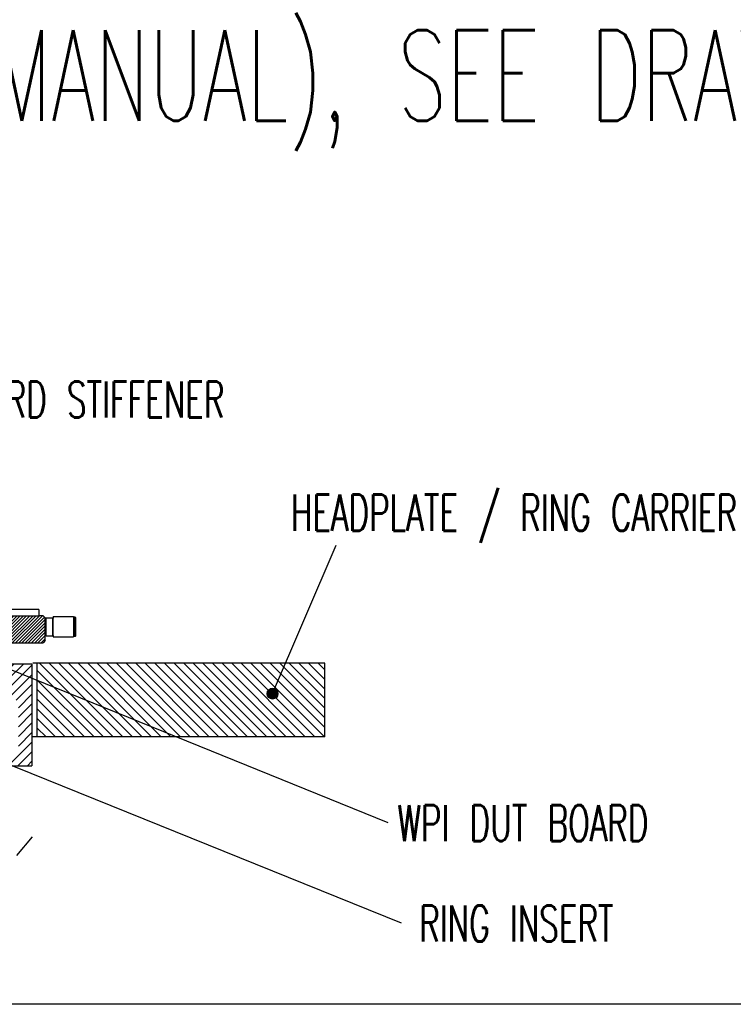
# Model space of a CAD drawing. Extents: x -1763 to 4575, y -3429 to 1051.
# Tile 141 of 193: x 3374 to 3689, y -2620 to -2185. Entities that reach past the tile are written whole.
import ezdxf

# ---------------------------------------------------------------- set-up
doc = ezdxf.new("R2010")
doc.units = 0
doc.linetypes.add('DASHED', pattern=[15, 7, -8])
doc.layers.get('0').update_dxf_attribs({"linetype": 'CONTINUOUS'})
doc.layers.add('1', color=7, linetype='CONTINUOUS')
doc.styles.add('CONVERTER_2', font='txt.shx', dxfattribs={"width": 0.63})
doc.dimstyles.get("Standard").update_dxf_attribs({"dimtxt": 0.18, "dimasz": 0.18, "dimexe": 0.18, "dimexo": 0.0625, "dimgap": 0.09, "dimtad": 0, "dimtih": 1, "dimtoh": 1, "dimdec": 4, "dimzin": 0, "dimtxsty": 'STANDARD', "dimcen": 0.09, "dimazin": 3, "dimtfac": 1, "dimtdec": 4, "dimtofl": 0, "dimtmove": 0, "dimatfit": 3, "dimtolj": 1, "dimtzin": 0})

# ---------------------------------------------------------------- blocks, each defined once
blk = doc.blocks.new('TEXT__453', base_point=(-2000, -2800))
at = {"layer": '1', "color": 1, "linetype": 'CONTINUOUS'}
blk.add_line((4500, -2620), (-700, -2620), dxfattribs=at)
blk = doc.blocks.new('Z-STACK', base_point=(-660.97, -2613.08))
at = {"linetype": 'CONTINUOUS'}
h = blk.add_hatch(dxfattribs=at)
h.set_pattern_fill('USER', color=1, angle=225, pattern_type=0)
h.set_pattern_definition([(225, (0, 0), (0.70710678, -0.70710678), [])])
h.paths.add_polyline_path([(3347.93, -2460.27), (3348.03, -2460.27), (3351.93, -2460.27), (3352.13, -2460.27), (3356.13, -2460.27), (3356.38, -2460.27), (3356.94, -2460.27), (3362.94, -2460.27), (3384.11, -2460.27), (3385.11, -2459.27), (3385.11, -2449.27), (3384.11, -2448.27), (3382.28, -2448.27), (3380.28, -2448.27), (3377.25, -2448.27), (3370.28, -2448.27), (3360.28, -2448.27), (3358.28, -2448.27), (3347.93, -2448.27), (3347.68, -2448.52), (3347.68, -2460.02)])
at = {"layer": '1', "linetype": 'CONTINUOUS'}
h = blk.add_hatch(dxfattribs=at)
h.set_pattern_fill('USER', color=6, scale=3, angle=45, pattern_type=0)
h.set_pattern_definition([(45, (0, 400), (-2.1213203, 2.1213203), [])])
h.paths.add_polyline_path([(3379.23, -2469.57), (3310.81, -2469.57), (3310.81, -2480.77), (3308.81, -2480.77), (3305.56, -2480.77), (3300.06, -2480.77), (3297.31, -2480.77), (3297.31, -2498.57), (3330.81, -2498.57), (3330.81, -2481.57), (3346.81, -2481.57), (3346.81, -2475.57), (3369.23, -2475.57), (3369.23, -2485.57), (3373.23, -2485.57), (3373.23, -2509.57), (3323.23, -2509.57), (3323.23, -2512.57), (3325.23, -2514.57), (3379.23, -2514.57)])
h = blk.add_hatch(dxfattribs=at)
h.set_pattern_fill('USER', color=1, scale=3, angle=135, pattern_type=0)
h.set_pattern_definition([(135, (0, 400), (-2.1213203, -2.1213203), [])])
h.paths.add_polyline_path([(3508.57, -2469.27), (3381.57, -2469.27), (3381.57, -2501.77), (3508.57, -2501.77)])
at = {"layer": '1'}
h = blk.add_hatch(color=1, dxfattribs=at)
edge = h.paths.add_edge_path()
edge.add_arc((3485.53, -2482.68), 2.4, -180, 180)
at = {"color": 7, "linetype": 'CONTINUOUS'}
for p, q in [((3382.28, -2445.47), (3358.28, -2445.47)), ((3382.28, -2445.47), (3382.28, -2448.27)), ((3370.28, -2448.27), (3377.25, -2448.27)), ((3377.25, -2448.27), (3380.28, -2448.27)), ((3380.28, -2448.27), (3382.28, -2448.27)), ((3384.11, -2448.27), (3382.28, -2448.27)), ((3385.11, -2449.27), (3384.11, -2448.27)), ((3385.11, -2459.27), (3385.11, -2449.27)), ((3385.31, -2449.37), (3385.51, -2449.17)), ((3385.31, -2450.67), (3385.31, -2449.37)), ((3385.51, -2450.57), (3385.51, -2449.17)), ((3385.51, -2449.17), (3388.41, -2449.17)), ((3388.41, -2450.57), (3388.41, -2449.17)), ((3388.61, -2449.37), (3388.41, -2449.17)), ((3388.61, -2448.67), (3388.61, -2449.37)), ((3388.61, -2448.67), (3397.61, -2448.67)), ((3388.61, -2453.17), (3388.61, -2449.37)), ((3397.61, -2448.67), (3397.61, -2448.87)), ((3397.61, -2448.87), (3397.61, -2450.67)), ((3398.31, -2448.87), (3397.61, -2448.87)), ((3398.31, -2457.47), (3398.31, -2448.87)), ((3398.61, -2449.17), (3398.31, -2448.87)), ((3398.61, -2457.17), (3398.61, -2449.17)), ((3385.11, -2450.67), (3385.31, -2450.67)), ((3385.31, -2455.67), (3385.31, -2450.67)), ((3385.51, -2455.67), (3385.51, -2450.57)), ((3388.41, -2450.67), (3388.41, -2450.57)), ((3388.41, -2455.67), (3388.41, -2450.67)), ((3388.61, -2455.67), (3388.61, -2453.17)), ((3397.61, -2450.67), (3397.61, -2453.17)), ((3397.61, -2453.17), (3397.61, -2455.67)), ((3385.11, -2455.67), (3385.31, -2455.67)), ((3385.31, -2456.97), (3385.31, -2455.67)), ((3385.31, -2456.97), (3385.51, -2457.17)), ((3385.51, -2455.77), (3385.51, -2455.67)), ((3385.51, -2457.17), (3385.51, -2455.77)), ((3385.51, -2457.17), (3388.41, -2457.17)), ((3388.41, -2455.77), (3388.41, -2455.67)), ((3388.41, -2457.17), (3388.41, -2455.77)), ((3388.61, -2456.97), (3388.41, -2457.17)), ((3388.61, -2456.97), (3388.61, -2455.67)), ((3388.61, -2456.97), (3388.61, -2457.67)), ((3388.61, -2457.67), (3397.61, -2457.67)), ((3397.61, -2455.67), (3397.61, -2457.47)), ((3397.61, -2457.47), (3397.61, -2457.67)), ((3398.31, -2457.47), (3397.61, -2457.47)), ((3398.61, -2457.17), (3398.31, -2457.47)), ((3362.94, -2460.27), (3384.11, -2460.27)), ((3385.11, -2459.27), (3384.11, -2460.27))]:
    blk.add_line(p, q, dxfattribs=at)
at = {"color": 7, "linetype": 'DASHED'}
for p, q in [((3370.28, -2448.27), (3377.25, -2448.27)), ((3377.25, -2448.27), (3380.28, -2448.27)), ((3380.28, -2448.27), (3382.28, -2448.27)), ((3385.31, -2449.37), (3385.51, -2449.17)), ((3385.31, -2450.67), (3385.31, -2449.37)), ((3385.51, -2450.57), (3385.51, -2449.17)), ((3385.51, -2449.17), (3388.41, -2449.17)), ((3388.41, -2450.57), (3388.41, -2449.17)), ((3388.61, -2449.37), (3388.41, -2449.17)), ((3388.61, -2448.67), (3388.61, -2449.37)), ((3388.61, -2448.67), (3397.61, -2448.67)), ((3388.61, -2453.17), (3388.61, -2449.37)), ((3388.61, -2453.17), (3388.61, -2449.37)), ((3388.61, -2453.17), (3388.61, -2449.37)), ((3397.61, -2448.67), (3397.61, -2448.87)), ((3397.61, -2448.87), (3397.61, -2450.67)), ((3397.61, -2448.87), (3397.61, -2450.67)), ((3398.31, -2448.87), (3397.61, -2448.87)), ((3397.61, -2448.87), (3397.61, -2450.67)), ((3398.31, -2457.47), (3398.31, -2448.87)), ((3398.61, -2449.17), (3398.31, -2448.87)), ((3398.61, -2457.17), (3398.61, -2449.17)), ((3385.11, -2450.67), (3385.31, -2450.67)), ((3385.31, -2455.67), (3385.31, -2450.67)), ((3385.51, -2455.67), (3385.51, -2450.57)), ((3388.41, -2450.67), (3388.41, -2450.57)), ((3388.41, -2455.67), (3388.41, -2450.67)), ((3388.61, -2455.67), (3388.61, -2453.17)), ((3388.61, -2455.67), (3388.61, -2453.17)), ((3388.61, -2455.67), (3388.61, -2453.17)), ((3397.61, -2450.67), (3397.61, -2453.17)), ((3397.61, -2450.67), (3397.61, -2453.17)), ((3397.61, -2450.67), (3397.61, -2453.17)), ((3397.61, -2453.17), (3397.61, -2455.67)), ((3397.61, -2453.17), (3397.61, -2455.67)), ((3397.61, -2453.17), (3397.61, -2455.67)), ((3385.11, -2455.67), (3385.31, -2455.67)), ((3385.31, -2456.97), (3385.31, -2455.67)), ((3385.31, -2456.97), (3385.51, -2457.17)), ((3385.51, -2455.77), (3385.51, -2455.67)), ((3385.51, -2457.17), (3385.51, -2455.77)), ((3385.51, -2457.17), (3388.41, -2457.17)), ((3388.41, -2455.77), (3388.41, -2455.67)), ((3388.41, -2457.17), (3388.41, -2455.77)), ((3388.61, -2456.97), (3388.41, -2457.17)), ((3388.61, -2456.97), (3388.61, -2455.67)), ((3388.61, -2456.97), (3388.61, -2455.67)), ((3388.61, -2456.97), (3388.61, -2455.67)), ((3388.61, -2456.97), (3388.61, -2457.67)), ((3388.61, -2457.67), (3397.61, -2457.67)), ((3397.61, -2455.67), (3397.61, -2457.47)), ((3397.61, -2455.67), (3397.61, -2457.47)), ((3397.61, -2455.67), (3397.61, -2457.47)), ((3397.61, -2457.47), (3397.61, -2457.67)), ((3398.31, -2457.47), (3397.61, -2457.47)), ((3398.61, -2457.17), (3398.31, -2457.47))]:
    blk.add_line(p, q, dxfattribs=at)
at = {"color": 6, "linetype": 'CONTINUOUS'}
for p, q in [((3310.81, -2469.57), (3379.23, -2469.57)), ((3379.23, -2469.57), (3379.23, -2514.57)), ((3325.23, -2514.57), (3379.23, -2514.57))]:
    blk.add_line(p, q, dxfattribs=at)
at = {"color": 1, "linetype": 'CONTINUOUS'}
for p, q in [((3381.57, -2469.27), (3379.57, -2469.27)), ((3508.57, -2469.27), (3381.57, -2469.27)), ((3381.57, -2501.77), (3381.57, -2469.27)), ((3508.57, -2501.77), (3508.57, -2469.27)), ((3381.57, -2501.77), (3379.57, -2501.77)), ((3508.57, -2501.77), (3381.57, -2501.77))]:
    blk.add_line(p, q, dxfattribs=at)
at = {"layer": '1', "color": 1, "linetype": 'CONTINUOUS'}
blk.add_line((3379.36, -2545.95), (3372.39, -2554.27), dxfattribs=at)
at = {"layer": '1', "color": 1}
blk.add_circle((3485.53, -2482.68), 2.4, dxfattribs=at)
at = {"layer": '1', "color": 7, "style": 'CONVERTER_2', "width": 0.63}
blk.add_text('Z-STACK INFORMATION FOR 12" WPI (AUTO & MANUAL), SEE DRAWINGS:', height=40, dxfattribs=at).set_placement((2523.13, -2229.5))
at = {"layer": '1', "color": 1, "style": 'CONVERTER_2', "width": 0.63}
for s, p in [('WPI DUT BOARD STIFFENER', (3274.88, -2360.71)), ('HEADPLATE / RING CARRIER', (3493.66, -2410.73)), ('WPI DUT BOARD', (3540.77, -2547.94)), ('RING INSERT', (3550.37, -2592.29))]:
    blk.add_text(s, height=16, dxfattribs=at).set_placement(p)
at = {"layer": '1', "color": 1, "linetype": 'CONTINUOUS', "has_arrowhead": 0}
for points in [[(3485.53, -2482.68), (3513.58, -2417.08)], [(3349.52, -2463.77), (3536.51, -2539.58)], [(3330.81, -2498.57), (3542.34, -2584.05)]]:
    blk.add_leader(points, dimstyle='Standard', dxfattribs=at)

msp = doc.modelspace()

# ---------------------------------------------------------------- block references
at = {"layer": '1'}
for name, p in [('TEXT__453', (-2000, -2800)), ('Z-STACK', (-660.97, -2613.08))]:
    msp.add_blockref(name, p, dxfattribs=at)

doc.saveas('drawing.dxf')
